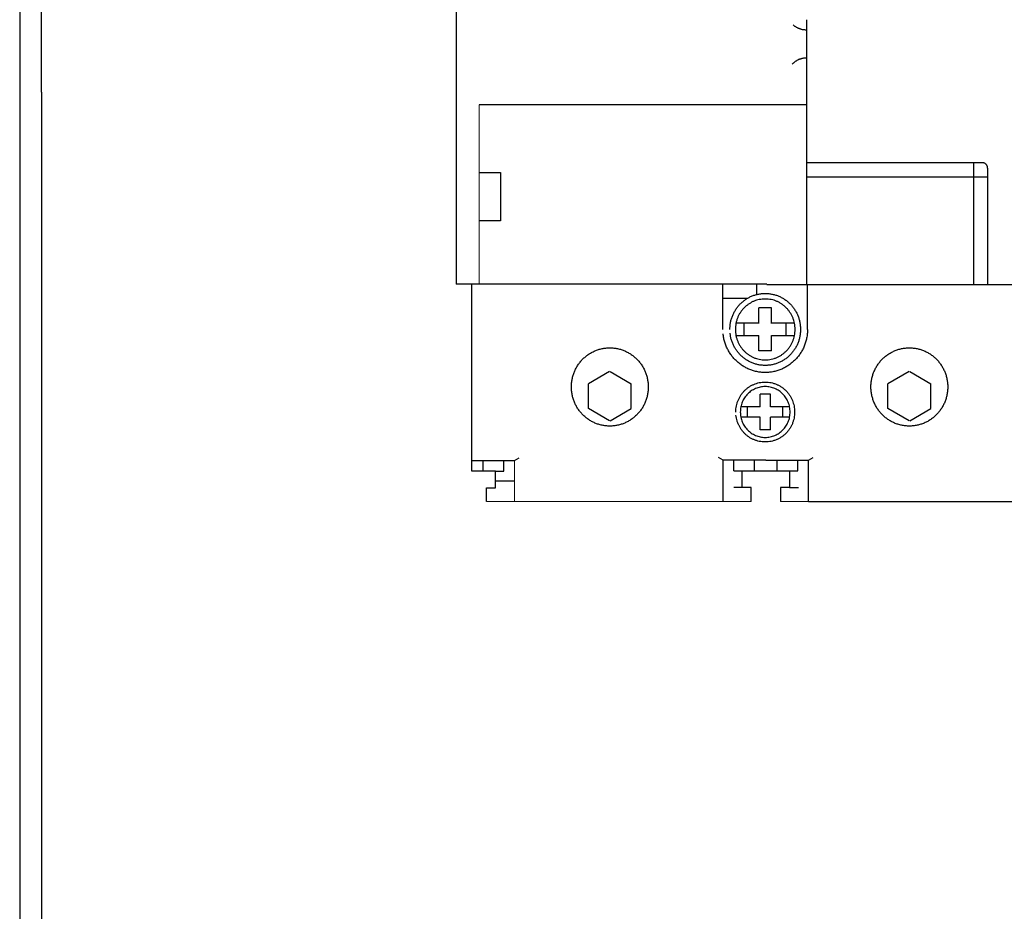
# Model space of a CAD drawing. Header units: centimetres. Extents: x -4250 to -484, y 169 to 6592.
# Tile 105 of 178: x -1920 to -1908, y 4842 to 4852. Entities that reach past the tile are written whole.
import ezdxf

# ---------------------------------------------------------------- set-up
doc = ezdxf.new("R2010")
doc.units = ezdxf.units.CM
doc.layers.add('1', color=7, linetype='Continuous')
doc.layers.add('w0', color=7, linetype='Continuous')

# ---------------------------------------------------------------- blocks, each defined once
blk = doc.blocks.new('111712_332258856')
at = {"layer": 'w0'}
for p, q in [((2.5, 76.25), (2.5, 96.25)), ((2.25, 77.75), (2.25, 2.25)), ((2.5, 76.25), (2.5, 3.75))]:
    blk.add_line(p, q, dxfattribs=at)
at = {"flags": 1}
for tag, p in [('BD', (-4.191, 2.95)), ('NK', (-4.191, 2.186)), ('typ', (-4.191, 1.44)), ('po', (-4.191, 0.676))]:
    blk.add_attdef(tag, p, '', height=0.5, dxfattribs=at)
blk = doc.blocks.new('265847_1016494832')
for p, q in [((0, 13.446), (0, 0)), ((3.99, 3.011), (3.99, -0.004)), ((3.99, 2.041), (0.262, 2.041)), ((5.996, 1.381), (3.99, 1.381)), ((5.894, 1.381), (5.894, -0.004)), ((0.262, 1.272), (0.504, 1.272)), ((0.504, 1.272), (0.504, 0.718)), ((6.055, 1.32), (6.055, -0.004)), ((6.055, 1.216), (3.99, 1.216)), ((0.504, 0.718), (0.262, 0.718)), ((3.539, 0), (0, 0)), ((0.176, -2.133), (0.176, 0)), ((3.038, -0.517), (3.038, -0.004)), ((3.424, -0.119), (3.424, -0.004)), ((3.539, -0.004), (13.824, -0.004)), ((4.002, -0.517), (4.002, -0.004)), ((3.038, -0.16), (3.324, -0.16)), ((3.591, -0.273), (3.449, -0.273)), ((3.449, -0.448), (3.449, -0.273)), ((3.591, -0.448), (3.591, -0.273)), ((3.449, -0.445), (3.187, -0.445)), ((3.28, -0.59), (3.28, -0.445)), ((3.846, -0.445), (3.591, -0.445)), ((3.76, -0.59), (3.76, -0.445)), ((3.449, -0.59), (3.187, -0.59)), ((3.449, -0.762), (3.449, -0.587)), ((3.591, -0.762), (3.591, -0.587)), ((3.853, -0.59), (3.591, -0.59)), ((3.591, -0.762), (3.449, -0.762)), ((1.745, -0.997), (1.506, -1.137)), ((1.754, -0.997), (1.993, -1.137)), ((5.159, -0.997), (4.919, -1.137)), ((5.167, -0.997), (5.406, -1.137)), ((1.506, -1.418), (1.506, -1.137)), ((1.993, -1.418), (1.993, -1.137)), ((4.919, -1.418), (4.919, -1.137)), ((5.406, -1.418), (5.406, -1.137)), ((3.579, -1.254), (3.461, -1.254)), ((3.461, -1.4), (3.461, -1.254)), ((3.579, -1.4), (3.579, -1.254)), ((1.745, -1.559), (1.506, -1.418)), ((1.754, -1.559), (1.993, -1.418)), ((3.461, -1.398), (3.242, -1.398)), ((3.32, -1.518), (3.32, -1.398)), ((3.792, -1.398), (3.579, -1.398)), ((3.72, -1.518), (3.72, -1.398)), ((5.159, -1.559), (4.919, -1.418)), ((5.167, -1.559), (5.406, -1.418)), ((3.461, -1.518), (3.242, -1.518)), ((3.461, -1.662), (3.461, -1.516)), ((3.579, -1.662), (3.579, -1.516)), ((3.798, -1.518), (3.579, -1.518)), ((3.579, -1.662), (3.461, -1.662)), ((0.176, -2.012), (0.664, -2.012)), ((0.307, -2.133), (0.307, -2.012)), ((0.54, -2.133), (0.54, -2.012)), ((0.664, -2.012), (0.715, -1.981)), ((3.04, -2.007), (2.989, -1.977)), ((3.528, -2.007), (3.04, -2.007)), ((3.04, -2.479), (3.04, -2.007)), ((3.163, -2.129), (3.163, -2.007)), ((3.397, -2.129), (3.397, -2.007)), ((3.528, -2.007), (4.015, -2.007)), ((3.658, -2.129), (3.658, -2.007)), ((3.892, -2.129), (3.892, -2.007)), ((4.015, -2.007), (4.066, -1.977)), ((4.015, -2.479), (4.015, -2.007)), ((4.015, -2.479), (4.015, -2.007)), ((3.163, -2.129), (3.892, -2.129)), ((3.257, -2.319), (3.257, -2.129)), ((3.798, -2.129), (3.798, -2.319)), ((0.447, -2.133), (0.176, -2.133)), ((0.447, -2.323), (0.447, -2.133)), ((0.447, -2.133), (0.54, -2.133)), ((0.447, -2.243), (0.664, -2.243)), ((0.345, -2.479), (0.345, -2.323)), ((0.345, -2.323), (0.447, -2.323)), ((3.359, -2.319), (3.164, -2.319)), ((3.359, -2.479), (3.359, -2.319)), ((3.696, -2.319), (3.696, -2.479)), ((3.798, -2.319), (3.696, -2.319)), ((3.798, -2.319), (3.9, -2.319))]:
    blk.add_line(p, q)
at = {"linetype": 'Continuous', "lineweight": 0}
for p, q in [((0.262, 2.041), (0.262, 0)), ((0.664, -2.012), (0.664, -2.479)), ((3.359, -2.479), (0.345, -2.479)), ((3.696, -2.479), (4.015, -2.479))]:
    blk.add_line(p, q, dxfattribs=at)
for points, knots in [([(3.99, 2.893), (3.986, 2.893), (3.978, 2.893), (3.967, 2.894), (3.955, 2.895), (3.944, 2.897), (3.933, 2.9), (3.922, 2.903), (3.912, 2.907), (3.901, 2.911), (3.891, 2.915), (3.882, 2.92), (3.872, 2.926), (3.863, 2.932), (3.854, 2.938), (3.846, 2.945), (3.84, 2.95), (3.837, 2.953)], [0, 0, 0, 0, 0.0117865, 0.0235035, 0.0351117, 0.0466019, 0.0580097, 0.0693482, 0.0805904, 0.0918246, 0.1029719, 0.114083, 0.1251694, 0.1362357, 0.1472795, 0.1582897, 0.1693172, 0.1693172, 0.1693172, 0.1693172]), ([(3.99, 2.574), (3.986, 2.574), (3.978, 2.574), (3.967, 2.573), (3.955, 2.571), (3.944, 2.569), (3.933, 2.567), (3.922, 2.563), (3.912, 2.56), (3.901, 2.556), (3.891, 2.551), (3.882, 2.546), (3.872, 2.54), (3.863, 2.534), (3.854, 2.528), (3.846, 2.521), (3.837, 2.514), (3.832, 2.509), (3.829, 2.506)], [0, 0, 0, 0, 0.011785, 0.0235019, 0.0351017, 0.0465979, 0.0579906, 0.0693291, 0.0805605, 0.0918317, 0.1029511, 0.1140776, 0.1251471, 0.1362498, 0.1472348, 0.1583074, 0.1693568, 0.180428, 0.180428, 0.180428, 0.180428]), ([(6.055, 1.32), (6.055, 1.322), (6.055, 1.327), (6.054, 1.333), (6.053, 1.338), (6.05, 1.344), (6.048, 1.349), (6.045, 1.354), (6.042, 1.359), (6.038, 1.363), (6.034, 1.367), (6.029, 1.371), (6.024, 1.374), (6.019, 1.376), (6.013, 1.378), (6.008, 1.38), (6.002, 1.381), (5.998, 1.381), (5.996, 1.381)], [0, 0, 0, 0, 0.00620015, 0.01222772, 0.01816359, 0.02405413, 0.02989715, 0.03569969, 0.04147669, 0.04724229, 0.05300613, 0.0588032, 0.06460573, 0.07046319, 0.07635373, 0.0822896, 0.08831717, 0.0945525, 0.0945525, 0.0945525, 0.0945525]), ([(3.118, -0.517), (3.118, -0.503), (3.119, -0.476), (3.125, -0.435), (3.135, -0.395), (3.149, -0.358), (3.166, -0.322), (3.186, -0.288), (3.209, -0.256), (3.235, -0.227), (3.264, -0.201), (3.295, -0.177), (3.328, -0.156), (3.363, -0.139), (3.401, -0.125), (3.439, -0.115), (3.479, -0.109), (3.52, -0.107), (3.561, -0.109), (3.601, -0.115), (3.64, -0.125), (3.677, -0.139), (3.712, -0.156), (3.746, -0.177), (3.777, -0.201), (3.805, -0.227), (3.831, -0.256), (3.854, -0.288), (3.875, -0.322), (3.892, -0.358), (3.905, -0.395), (3.915, -0.435), (3.921, -0.476), (3.923, -0.517), (3.921, -0.559), (3.915, -0.6), (3.905, -0.639), (3.892, -0.677), (3.875, -0.713), (3.854, -0.747), (3.831, -0.778), (3.805, -0.808), (3.777, -0.834), (3.746, -0.858), (3.712, -0.878), (3.677, -0.896), (3.64, -0.909), (3.601, -0.92), (3.561, -0.926), (3.52, -0.928), (3.479, -0.926), (3.439, -0.92), (3.401, -0.909), (3.363, -0.896), (3.328, -0.878), (3.295, -0.858), (3.264, -0.834), (3.235, -0.808), (3.209, -0.778), (3.186, -0.747), (3.166, -0.713), (3.149, -0.677), (3.135, -0.639), (3.125, -0.6), (3.122, -0.573), (3.12, -0.559)], [0, 0, 0, 0, 0.041833, 0.082864, 0.12329, 0.163142, 0.202787, 0.242075, 0.281274, 0.320338, 0.359519, 0.398718, 0.438041, 0.477566, 0.517525, 0.557844, 0.598808, 0.640537, 0.682367, 0.723298, 0.763682, 0.803546, 0.843101, 0.882425, 0.921624, 0.96073, 0.999861, 1.03902, 1.078326, 1.117942, 1.157806, 1.198222, 1.239253, 1.281083, 1.322812, 1.363744, 1.404063, 1.443958, 1.483483, 1.522789, 1.561948, 1.601129, 1.640189, 1.679389, 1.718695, 1.758294, 1.798146, 1.838538, 1.87947, 1.921303, 1.963035, 2.004, 2.044327, 2.084274, 2.123843, 2.163149, 2.202348, 2.241484, 2.280597, 2.319796, 2.359085, 2.398639, 2.438522, 2.47885, 2.519781, 2.519781, 2.519781, 2.519781]), ([(3.18, -0.517), (3.18, -0.506), (3.181, -0.482), (3.186, -0.448), (3.195, -0.414), (3.206, -0.382), (3.22, -0.352), (3.237, -0.323), (3.257, -0.296), (3.279, -0.272), (3.303, -0.249), (3.33, -0.229), (3.358, -0.212), (3.388, -0.197), (3.419, -0.185), (3.452, -0.177), (3.486, -0.172), (3.52, -0.17), (3.555, -0.172), (3.589, -0.177), (3.622, -0.185), (3.653, -0.197), (3.683, -0.212), (3.711, -0.229), (3.737, -0.249), (3.761, -0.272), (3.784, -0.296), (3.803, -0.323), (3.82, -0.352), (3.835, -0.382), (3.846, -0.414), (3.854, -0.448), (3.86, -0.482), (3.861, -0.517), (3.86, -0.553), (3.854, -0.587), (3.846, -0.621), (3.835, -0.652), (3.82, -0.683), (3.803, -0.711), (3.783, -0.738), (3.762, -0.763), (3.737, -0.785), (3.711, -0.805), (3.683, -0.823), (3.653, -0.837), (3.622, -0.849), (3.589, -0.858), (3.555, -0.863), (3.52, -0.865), (3.486, -0.863), (3.452, -0.858), (3.419, -0.849), (3.388, -0.837), (3.358, -0.823), (3.33, -0.805), (3.303, -0.785), (3.279, -0.763), (3.257, -0.738), (3.237, -0.711), (3.22, -0.683), (3.206, -0.652), (3.195, -0.62), (3.186, -0.587), (3.181, -0.553), (3.18, -0.529), (3.18, -0.517)], [0, 0, 0, 0, 0.035395, 0.070093, 0.104273, 0.13799, 0.171552, 0.20483, 0.237997, 0.271077, 0.30425, 0.337416, 0.370759, 0.404186, 0.437958, 0.472088, 0.506786, 0.542077, 0.577434, 0.612133, 0.646296, 0.680036, 0.713524, 0.746808, 0.779975, 0.813098, 0.846224, 0.87939, 0.912686, 0.946204, 0.979945, 1.014107, 1.048806, 1.084197, 1.119454, 1.154086, 1.188216, 1.221988, 1.255415, 1.288711, 1.32185, 1.355001, 1.388056, 1.421223, 1.454472, 1.487989, 1.521706, 1.555886, 1.590584, 1.625945, 1.661239, 1.695938, 1.730085, 1.763834, 1.79729, 1.830597, 1.863763, 1.896869, 1.929974, 1.963113, 1.996392, 2.029863, 2.063612, 2.097758, 2.132391, 2.167651, 2.167651, 2.167651, 2.167651]), ([(4.002, -0.517), (4.002, -0.534), (4.001, -0.567), (3.993, -0.616), (3.981, -0.663), (3.965, -0.708), (3.945, -0.751), (3.92, -0.792), (3.893, -0.83), (3.861, -0.865), (3.827, -0.896), (3.79, -0.925), (3.75, -0.949), (3.708, -0.97), (3.664, -0.987), (3.617, -0.999), (3.569, -1.006), (3.52, -1.009), (3.471, -1.006), (3.423, -0.999), (3.377, -0.987), (3.333, -0.97), (3.29, -0.949), (3.25, -0.925), (3.213, -0.896), (3.179, -0.865), (3.148, -0.83), (3.12, -0.792), (3.096, -0.751), (3.075, -0.708), (3.059, -0.663), (3.047, -0.616), (3.043, -0.584), (3.041, -0.567)], [0, 0, 0, 0, 0.049953, 0.099021, 0.147293, 0.195123, 0.242493, 0.289639, 0.336541, 0.383467, 0.430272, 0.477214, 0.524286, 0.571684, 0.619397, 0.667759, 0.716765, 0.766789, 0.816712, 0.865785, 0.914082, 0.961889, 1.009258, 1.056358, 1.1033, 1.15018, 1.197061, 1.244003, 1.291132, 1.338531, 1.386338, 1.434627, 1.483699, 1.483699, 1.483699, 1.483699]), ([(2.187, -1.172), (2.187, -1.157), (2.186, -1.127), (2.179, -1.083), (2.168, -1.04), (2.153, -0.999), (2.135, -0.96), (2.113, -0.923), (2.088, -0.888), (2.059, -0.857), (2.028, -0.828), (1.995, -0.802), (1.958, -0.78), (1.92, -0.761), (1.88, -0.746), (1.838, -0.735), (1.794, -0.728), (1.749, -0.726), (1.705, -0.728), (1.661, -0.735), (1.619, -0.746), (1.579, -0.761), (1.54, -0.78), (1.504, -0.802), (1.471, -0.828), (1.439, -0.857), (1.411, -0.888), (1.386, -0.923), (1.364, -0.96), (1.345, -0.999), (1.331, -1.04), (1.32, -1.082), (1.313, -1.127), (1.311, -1.172), (1.313, -1.218), (1.32, -1.262), (1.331, -1.305), (1.345, -1.346), (1.364, -1.385), (1.386, -1.422), (1.411, -1.456), (1.439, -1.488), (1.471, -1.517), (1.504, -1.542), (1.541, -1.565), (1.579, -1.584), (1.619, -1.599), (1.661, -1.61), (1.705, -1.616), (1.749, -1.619), (1.794, -1.616), (1.838, -1.61), (1.88, -1.599), (1.92, -1.584), (1.958, -1.565), (1.995, -1.542), (2.028, -1.517), (2.06, -1.488), (2.088, -1.456), (2.113, -1.422), (2.135, -1.385), (2.154, -1.346), (2.168, -1.305), (2.179, -1.262), (2.186, -1.218), (2.187, -1.187), (2.187, -1.172)], [0, 0, 0, 0, 0.045436, 0.089981, 0.133868, 0.177238, 0.220301, 0.263055, 0.305721, 0.348306, 0.39089, 0.433557, 0.476339, 0.519402, 0.562804, 0.606723, 0.651268, 0.696738, 0.742073, 0.786618, 0.830505, 0.873938, 0.916941, 0.959752, 1.002364, 1.044999, 1.087515, 1.130182, 1.172935, 1.216027, 1.259374, 1.303278, 1.347823, 1.393262, 1.438601, 1.483146, 1.52705, 1.57046, 1.613492, 1.656302, 1.698915, 1.741481, 1.784048, 1.826661, 1.869471, 1.912503, 1.955913, 1.999817, 2.044362, 2.0897, 2.135173, 2.179719, 2.223655, 2.267033, 2.310126, 2.352908, 2.395574, 2.438091, 2.480725, 2.523338, 2.566148, 2.609151, 2.652584, 2.696471, 2.741016, 2.786352, 2.786352, 2.786352, 2.786352]), ([(5.6, -1.172), (5.6, -1.157), (5.599, -1.127), (5.592, -1.083), (5.582, -1.04), (5.567, -0.999), (5.548, -0.96), (5.526, -0.923), (5.501, -0.888), (5.473, -0.857), (5.442, -0.828), (5.408, -0.802), (5.372, -0.78), (5.333, -0.761), (5.293, -0.746), (5.251, -0.735), (5.207, -0.728), (5.163, -0.726), (5.118, -0.728), (5.075, -0.735), (5.032, -0.746), (4.992, -0.761), (4.954, -0.78), (4.918, -0.802), (4.884, -0.828), (4.853, -0.857), (4.824, -0.888), (4.799, -0.923), (4.777, -0.96), (4.759, -0.999), (4.744, -1.04), (4.733, -1.082), (4.726, -1.127), (4.724, -1.172), (4.726, -1.218), (4.733, -1.262), (4.744, -1.305), (4.759, -1.346), (4.777, -1.385), (4.799, -1.422), (4.824, -1.456), (4.853, -1.488), (4.884, -1.517), (4.918, -1.542), (4.954, -1.565), (4.992, -1.584), (5.032, -1.599), (5.075, -1.61), (5.118, -1.616), (5.163, -1.619), (5.207, -1.616), (5.251, -1.61), (5.293, -1.599), (5.333, -1.584), (5.372, -1.565), (5.408, -1.542), (5.442, -1.517), (5.473, -1.488), (5.501, -1.456), (5.526, -1.422), (5.548, -1.385), (5.567, -1.346), (5.582, -1.305), (5.592, -1.262), (5.599, -1.218), (5.6, -1.187), (5.6, -1.172)], [0, 0, 0, 0, 0.045436, 0.089981, 0.133868, 0.177238, 0.220301, 0.263055, 0.305721, 0.348306, 0.39089, 0.433557, 0.47631, 0.519373, 0.562775, 0.606694, 0.65124, 0.696709, 0.742044, 0.786589, 0.830444, 0.873877, 0.91688, 0.95969, 1.002303, 1.044937, 1.087454, 1.13012, 1.172856, 1.215949, 1.259284, 1.303187, 1.347733, 1.393172, 1.43851, 1.483056, 1.526959, 1.570358, 1.61339, 1.656183, 1.698796, 1.741362, 1.783928, 1.826541, 1.869352, 1.912384, 1.955794, 1.999665, 2.04421, 2.089548, 2.135021, 2.179566, 2.223503, 2.266881, 2.309974, 2.352727, 2.395393, 2.43791, 2.480544, 2.523157, 2.565968, 2.60897, 2.652404, 2.69629, 2.740836, 2.786171, 2.786171, 2.786171, 2.786171]), ([(3.185, -1.458), (3.185, -1.446), (3.186, -1.423), (3.191, -1.389), (3.199, -1.356), (3.211, -1.325), (3.225, -1.295), (3.242, -1.267), (3.261, -1.24), (3.283, -1.216), (3.307, -1.194), (3.332, -1.174), (3.36, -1.157), (3.39, -1.143), (3.42, -1.131), (3.453, -1.123), (3.486, -1.117), (3.52, -1.116), (3.554, -1.117), (3.588, -1.123), (3.62, -1.131), (3.651, -1.143), (3.68, -1.157), (3.708, -1.174), (3.734, -1.194), (3.758, -1.216), (3.78, -1.24), (3.799, -1.267), (3.816, -1.295), (3.83, -1.325), (3.841, -1.356), (3.849, -1.389), (3.855, -1.423), (3.856, -1.458), (3.855, -1.493), (3.849, -1.527), (3.841, -1.559), (3.83, -1.591), (3.816, -1.621), (3.799, -1.649), (3.78, -1.675), (3.758, -1.7), (3.734, -1.722), (3.708, -1.741), (3.68, -1.759), (3.651, -1.773), (3.62, -1.785), (3.588, -1.793), (3.554, -1.798), (3.52, -1.8), (3.486, -1.798), (3.453, -1.793), (3.421, -1.785), (3.39, -1.773), (3.36, -1.759), (3.332, -1.742), (3.307, -1.722), (3.283, -1.7), (3.261, -1.675), (3.242, -1.649), (3.225, -1.621), (3.211, -1.591), (3.199, -1.559), (3.191, -1.527), (3.188, -1.504), (3.187, -1.493)], [0, 0, 0, 0, 0.034855, 0.069044, 0.102734, 0.135951, 0.16897, 0.201763, 0.234452, 0.267006, 0.299704, 0.332339, 0.365149, 0.398094, 0.431366, 0.464973, 0.499129, 0.53388, 0.568732, 0.602855, 0.636495, 0.669734, 0.70271, 0.735492, 0.768153, 0.800776, 0.833399, 0.866067, 0.898861, 0.931836, 0.965076, 0.998749, 1.032938, 1.06779, 1.102507, 1.136596, 1.170204, 1.203475, 1.23639, 1.269183, 1.301798, 1.334495, 1.36705, 1.399712, 1.432476, 1.465495, 1.498724, 1.53238, 1.566503, 1.601358, 1.636112, 1.670269, 1.703893, 1.737153, 1.770142, 1.802935, 1.83557, 1.868199, 1.900829, 1.933463, 1.966257, 1.999215, 2.032464, 2.066088, 2.100178, 2.100178, 2.100178, 2.100178]), ([(3.236, -1.458), (3.237, -1.448), (3.237, -1.429), (3.242, -1.4), (3.249, -1.372), (3.258, -1.345), (3.27, -1.32), (3.285, -1.296), (3.301, -1.274), (3.319, -1.253), (3.339, -1.234), (3.361, -1.218), (3.385, -1.203), (3.41, -1.191), (3.436, -1.181), (3.463, -1.174), (3.491, -1.17), (3.52, -1.168), (3.549, -1.17), (3.577, -1.174), (3.605, -1.181), (3.631, -1.191), (3.656, -1.203), (3.679, -1.218), (3.701, -1.234), (3.721, -1.253), (3.74, -1.274), (3.756, -1.296), (3.77, -1.32), (3.782, -1.345), (3.792, -1.372), (3.799, -1.4), (3.803, -1.429), (3.805, -1.458), (3.803, -1.487), (3.799, -1.516), (3.792, -1.544), (3.782, -1.571), (3.77, -1.596), (3.756, -1.62), (3.74, -1.642), (3.721, -1.663), (3.701, -1.681), (3.679, -1.698), (3.656, -1.712), (3.631, -1.725), (3.605, -1.734), (3.577, -1.742), (3.549, -1.746), (3.52, -1.747), (3.491, -1.746), (3.463, -1.742), (3.436, -1.734), (3.41, -1.725), (3.385, -1.712), (3.361, -1.698), (3.34, -1.681), (3.319, -1.663), (3.301, -1.642), (3.285, -1.62), (3.27, -1.596), (3.258, -1.571), (3.249, -1.544), (3.242, -1.516), (3.237, -1.487), (3.237, -1.468), (3.236, -1.458)], [0, 0, 0, 0, 0.029529, 0.058444, 0.086948, 0.115054, 0.143044, 0.170763, 0.198449, 0.225997, 0.253665, 0.281304, 0.30904, 0.33691, 0.365091, 0.393522, 0.422403, 0.451794, 0.481286, 0.510167, 0.538631, 0.566748, 0.594679, 0.622415, 0.650081, 0.677675, 0.705268, 0.732934, 0.760687, 0.788649, 0.816766, 0.845262, 0.874177, 0.903702, 0.933094, 0.961975, 0.990405, 1.018555, 1.046425, 1.074179, 1.10179, 1.129458, 1.156984, 1.18467, 1.212388, 1.240349, 1.268455, 1.296926, 1.325802, 1.355298, 1.384692, 1.413569, 1.442008, 1.470177, 1.498077, 1.525795, 1.553454, 1.581054, 1.608677, 1.636309, 1.664028, 1.691927, 1.720065, 1.748504, 1.777385, 1.80678, 1.80678, 1.80678, 1.80678]), ([(4.015, -2.479), (4.052, -2.479), (4.119, -2.479), (4.239, -2.479), (4.395, -2.479), (4.583, -2.479), (4.794, -2.479), (5.022, -2.479), (5.26, -2.479), (5.502, -2.479), (5.74, -2.479), (5.968, -2.479), (6.18, -2.479), (6.367, -2.479), (6.524, -2.479), (6.645, -2.479), (6.711, -2.479), (6.738, -2.479)], [0, 0, 0, 0, 0.078876, 0.202358, 0.363612, 0.555669, 0.771863, 1.005159, 1.248824, 1.495922, 1.739688, 1.973186, 2.189582, 2.381976, 2.5436, 2.667519, 2.7469, 2.7469, 2.7469, 2.7469])]:
    blk.add_open_spline(points, degree=3, knots=knots)
at = {"flags": 1}
for tag, p in [('BD', (15.231, 8.865)), ('NK', (15.231, 6.873)), ('TYP', (15.231, 5.273)), ('PO', (15.231, 3.736))]:
    blk.add_attdef(tag, p, '', height=1, dxfattribs=at)

msp = doc.modelspace()

# ---------------------------------------------------------------- block references
at = {"layer": '1'}
for name, p in [('111712_332258856', (-1921.7882, 4775.1945)), ('265847_1016494832', (-1914.5628, 4849.2579))]:
    msp.add_blockref(name, p, dxfattribs=at)

doc.saveas('drawing.dxf')
